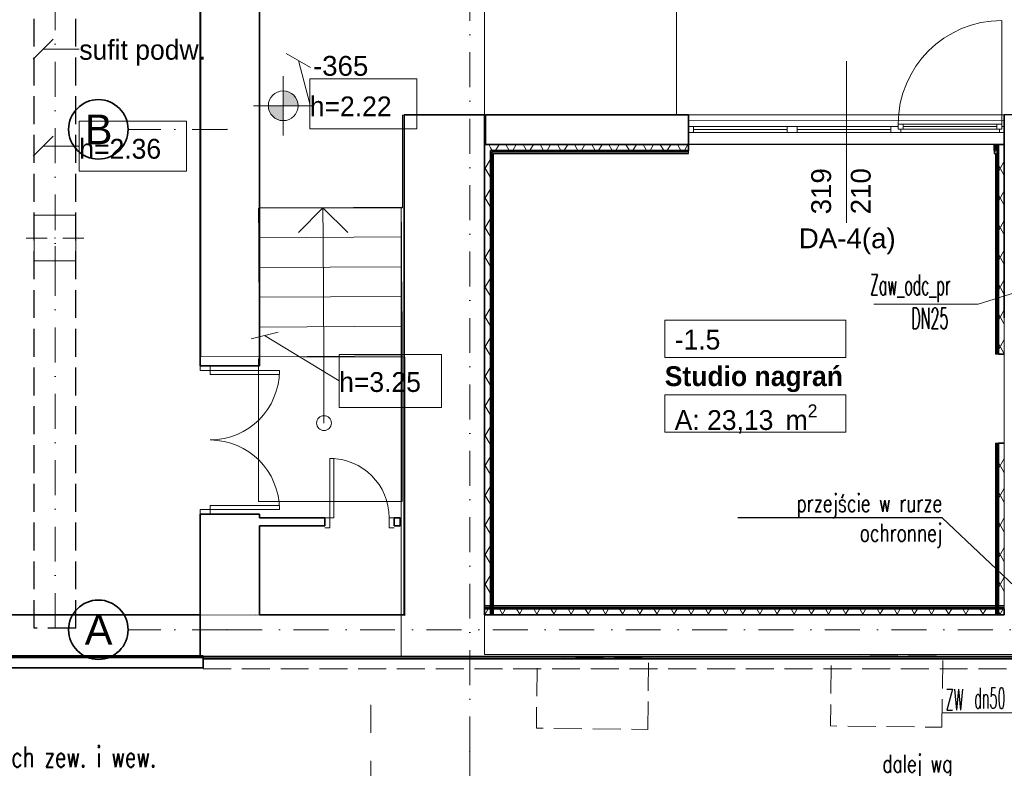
# Model space of a CAD drawing. Header units: millimetres. Extents: x -34676 to 172266, y 39940 to 476087.
# Tile 22 of 256: x 18479 to 28416, y 237362 to 244918. Entities that reach past the tile are written whole.
import ezdxf
from ezdxf import colors
from ezdxf.entities.mleader import LeaderData, LeaderLine
from ezdxf.lldxf.tags import DXFTag
from ezdxf.math import Vec2, Vec3

# ---------------------------------------------------------------- set-up
doc = ezdxf.new("R2010")
doc.units = ezdxf.units.MM
doc.header["$MEASUREMENT"] = 0
for name, pattern in [('Krawędzie ukryte', [3.912222, 2.822222, -1.09]), ('Kropki i Kreski', [6.702778, 3.527778, -1.763889, 0, -1.411111]), ('Przerywana', [5.644444, 2.822222, -2.822222])]:
    doc.linetypes.add(name, pattern=pattern)
for name, color, linetype in [('#IS_opisy', 7, 'Continuous'), ('#opisy', 7, 'Continuous'), ('#podkład', 252, 'Continuous'), ('- A - ocieplenie', 7, 'Continuous'), ('- strefy pomieszczeń', 7, 'Continuous'), ('Drzwi Archicad', 7, 'Continuous'), ('Konstrukcja - Belki', 7, 'Continuous'), ('Konstrukcja - Siatka mod', 7, 'Continuous'), ('Konstrukcja - Stropy', 7, 'Continuous'), ('Konstrukcja - Słupy', 7, 'Continuous'), ('Konstrukcja - Ściany działowe', 7, 'Continuous'), ('Konstrukcja - Ściany nośne wew..P', 7, 'Continuous'), ('Konstrukcja - Ściany zewnętrzne', 7, 'Continuous'), ('Okna Archicada', 7, 'Continuous'), ('Opisy - Etykiety', 7, 'Continuous'), ('Wykończenie - Podłogi', 7, 'Continuous'), ('Wymiarowanie - Poziomy', 7, 'Continuous'), ('z JAN', 7, 'Continuous'), ('Znaczniki - Przekroje', 7, 'Continuous'), ('Znaczniki okien Archicada', 7, 'Continuous')]:
    doc.layers.add(name, color=color, linetype=linetype)
doc.layers.add('IS_Opisy_działek_Wodociag', color=7, linetype='SOLID', true_color=0x000000)
doc.styles.add('ROMANS', font='romans', dxfattribs={"width": 0.6})
doc.styles.get("Standard").update_dxf_attribs({"font": 'arial.ttf'})
doc.styles.add('STYL_AUTOMATYCZNY_1', font='arial.ttf')
doc.styles.add('STYL_AUTOMATYCZNY_4', font='arial.ttf')
doc.styles.add('STYL_AUTOMATYCZNY_5', font='arial.ttf')
doc.styles.add('STYL_AUTOMATYCZNY_6', font='txt')
doc.styles.add('STYL_AUTOMATYCZNY_9', font='txt')
tags = doc.linetypes.add('SOLID', pattern=[10, 10, 0]).pattern_tags.tags
tags[6:7] = [DXFTag(74, 4), DXFTag(75, 0), DXFTag(340, '0'), DXFTag(46, 0.0), DXFTag(50, 0.0), DXFTag(44, 0.0), DXFTag(45, 0.0)]
tags[4:5] = [DXFTag(74, 4), DXFTag(75, 0), DXFTag(340, '0'), DXFTag(46, 0.0), DXFTag(50, 0.0), DXFTag(44, 0.0), DXFTag(45, 0.0)]
pattern_1 = [(60, (-208051.03, 533518.21), (-129.90381, 75), []), (120, (-208051.03, 533518.21), (129.90381, 75), [])]
pattern_2 = [(60, (-208051.03, 747718.21), (-129.90381, 75), []), (120, (-208051.03, 747718.21), (129.90381, 75), [])]

# ---------------------------------------------------------------- blocks, each defined once
blk = doc.blocks.new('SDFGHB')
at = {"layer": 'Konstrukcja - Ściany działowe', "linetype": 'Continuous', "lineweight": 13}
h = blk.add_hatch(dxfattribs=at)
h.set_pattern_fill('Izolacja_miękka_0001', color=252, style=0, pattern_type=2)
h.set_pattern_definition(pattern_2)
h.paths.add_polyline_path([(22838.5, 463658.4), (22778.5, 463658.4), (22838.5, 463598.4)])
h = blk.add_hatch(dxfattribs=at)
h.set_pattern_fill('Izolacja_miękka_0001', color=252, style=0, pattern_type=2)
h.set_pattern_definition(pattern_2)
h.paths.add_polyline_path([(22778.5, 463598.4), (22838.5, 463598.4), (22778.5, 463658.4)])
h = blk.add_hatch(dxfattribs=at)
h.set_pattern_fill('Izolacja_miękka_0001', color=252, style=0, pattern_type=2)
h.set_pattern_definition(pattern_2)
h.paths.add_polyline_path([(22778.5, 463598.4), (22778.5, 458910.5), (22838.5, 458910.5), (22838.5, 463598.4)])
h = blk.add_hatch(dxfattribs=at)
h.set_pattern_fill('Izolacja_miękka_0001', color=252, style=0, pattern_type=2)
h.set_pattern_definition(pattern_2)
h.paths.add_polyline_path([(22838.5, 463598.4), (24835.5, 463598.3), (24835.5, 463658.3), (22838.5, 463658.4)])
h = blk.add_hatch(dxfattribs=at)
h.set_pattern_fill('Izolacja_miękka_0001', color=252, style=0, pattern_type=2)
h.set_pattern_definition(pattern_2)
h.paths.add_polyline_path([(28023.1, 463658.2), (27963.1, 463658.2), (27963.1, 461542), (28023.1, 461542)])
h = blk.add_hatch(dxfattribs=at)
h.set_pattern_fill('Izolacja_miękka_0001', color=252, style=0, pattern_type=2)
h.set_pattern_definition(pattern_2)
h.paths.add_polyline_path([(27963.1, 460642), (27963.1, 458910.5), (28023.1, 458910.5), (28023.1, 460642)])
h = blk.add_hatch(dxfattribs=at)
h.set_pattern_fill('Izolacja_miękka_0001', color=252, style=0, pattern_type=2)
h.set_pattern_definition(pattern_2)
h.paths.add_polyline_path([(28023.1, 458970.5), (22778.5, 458970.5), (22778.5, 458910.5), (28023.1, 458910.5)])
at = {"layer": 'Wymiarowanie - Poziomy', "linetype": 'Continuous', "lineweight": 13}
for points in [[(20745.7, 464048.6), (20895.7, 464048.6), (20884.3, 464106), (20851.8, 464154.7), (20803.1, 464187.2), (20745.7, 464198.6)], [(20745.7, 464048.6), (20595.7, 464048.6), (20607.1, 463991.2), (20639.6, 463942.6), (20688.3, 463910.1), (20745.7, 463898.6)]]:
    blk.add_hatch(color=252, dxfattribs=at).paths.add_polyline_path(points)
at = {"layer": '- A - ocieplenie', "color": 252, "linetype": 'Continuous', "lineweight": 20, "ltscale": 100, "flags": 128}
for points in [[(19937.7, 458497.5), (13277.6, 458497.5)], [(13277.6, 458477.5), (19937.7, 458477.5)], [(19937.7, 458497.5), (19937.7, 458477.5)]]:
    blk.add_lwpolyline(points, dxfattribs=at)
at = {"layer": '- A - ocieplenie', "color": 252, "linetype": 'Continuous', "lineweight": 35, "ltscale": 100, "flags": 128}
for points in [[(19937.7, 458497.5), (13277.6, 458497.5)], [(19937.7, 458497.5), (19937.7, 458377.5)], [(29273.2, 458485.8), (19937.7, 458485.8)], [(19937.7, 458465.8), (29273.2, 458465.8)], [(13157.6, 458377.5), (19937.7, 458377.5)]]:
    blk.add_lwpolyline(points, dxfattribs=at)
at = {"layer": '- A - ocieplenie', "color": 252, "linetype": 'Krawędzie ukryte', "lineweight": 20, "ltscale": 100, "flags": 128}
for points in [[(29273.2, 458485.8), (19937.7, 458485.8)], [(19937.7, 458465.8), (19937.7, 458365.8)], [(19937.7, 458365.8), (29273.2, 458365.8)]]:
    blk.add_lwpolyline(points, dxfattribs=at)
at = {"layer": '- strefy pomieszczeń', "color": 252, "linetype": 'Continuous', "lineweight": 13, "ltscale": 100}
for p, q in [((24596.5, 461885.1), (26422.6, 461885.1)), ((24596.5, 461508.6), (24596.5, 461885.1)), ((26422.6, 461885.1), (26422.6, 461508.6)), ((26422.6, 461508.6), (24596.5, 461508.6)), ((24596.5, 461132.1), (26422.6, 461132.1)), ((24596.5, 460755.7), (24596.5, 461132.1)), ((26422.6, 461132.1), (26422.6, 460755.7)), ((26422.6, 460755.7), (24596.5, 460755.7))]:
    blk.add_line(p, q, dxfattribs=at)
at = {"color": 252, "linetype": 'Continuous', "lineweight": 18, "ltscale": 100}
for p, q in [((21937.2, 463024.7), (20497.3, 463015.4)), ((20497.3, 463015.4), (20499.2, 462715.4)), ((20898.9, 462768), (21147.2, 463019.6)), ((21149.2, 462719.6), (21147.2, 463019.6)), ((21147.2, 463019.6), (21398.8, 462771.2)), ((21939.2, 462724.7), (21937.2, 463024.7)), ((21939.2, 462724.7), (20499.2, 462715.4)), ((20499.2, 462715.4), (21939.2, 462724.7)), ((20499.2, 462715.4), (20501.1, 462415.4)), ((21156.9, 461519.6), (21149.2, 462719.6)), ((21941.1, 462424.7), (21939.2, 462724.7)), ((21941.1, 462424.7), (20501.1, 462415.4)), ((20501.1, 462415.4), (21941.1, 462424.7)), ((20501.1, 462415.4), (20503, 462115.4)), ((21943, 462124.7), (21941.1, 462424.7)), ((21943, 462124.7), (20503, 462115.4)), ((20503, 462115.4), (21943, 462124.7)), ((20503, 462115.4), (20505, 461815.4)), ((21944.9, 461824.7), (21943, 462124.7)), ((21944.9, 461824.7), (20505, 461815.4)), ((20505, 461815.4), (21944.9, 461824.7)), ((20505, 461815.4), (20506.9, 461515.4)), ((21946.9, 461524.7), (21944.9, 461824.7)), ((20496.9, 461495.4), (20496.9, 460055.4)), ((20506.9, 461495.4), (20496.9, 461495.4)), ((21946.9, 461524.7), (20506.9, 461515.4)), ((20506.9, 461515.4), (21946.9, 461524.7)), ((20506.9, 461515.4), (20506.9, 461495.4)), ((21156.9, 461517.5), (21156.9, 461519.6)), ((21156.9, 460845.4), (21156.9, 461517.5)), ((21946.9, 461520.1), (21946.9, 461524.7)), ((21946.9, 460055.4), (21946.9, 461520.1)), ((20496.9, 460055.4), (21946.9, 460055.4))]:
    blk.add_line(p, q, dxfattribs=at)
for start, end in [(0, 180), (180, 0)]:
    blk.add_arc((21156.9, 460845.4), 75, start, end, dxfattribs=at)
at = {"layer": 'Drzwi Archicad', "color": 252, "linetype": 'Continuous', "lineweight": 35, "ltscale": 100}
for p, q in [((22777.6, 463958.4), (22217.6, 463958.4)), ((24835.5, 463958.3), (24835.5, 463658.3)), ((28023.2, 463958.2), (28023.2, 463658.2)), ((24835.5, 463598.3), (24835.5, 463658.3)), ((27922.4, 463598.2), (27922.4, 463658.2)), ((27963.1, 461542), (28023.1, 461542)), ((27963.1, 460642), (28023.1, 460642))]:
    blk.add_line(p, q, dxfattribs=at)
at = {"layer": 'Drzwi Archicad', "color": 252, "linetype": 'Continuous', "lineweight": 13, "ltscale": 100}
for p, q in [((24835.5, 463583.3), (24835.5, 463598.3)), ((24835.5, 463568.3), (24835.5, 463583.3)), ((27922.4, 463583.2), (27922.4, 463598.2)), ((27922.4, 463568.2), (27922.4, 463583.2)), ((27933.1, 461542), (27948.1, 461542)), ((27948.1, 461542), (27963.1, 461542)), ((19907.6, 461425.4), (19907.6, 461375.4)), ((20007.6, 461425.4), (20007.6, 461375.4)), ((19907.6, 461375.4), (20007.6, 461375.4)), ((20007.6, 461375.4), (20707.6, 461375.4)), ((20007.6, 461335.4), (20007.6, 461375.4)), ((20707.6, 461335.4), (20007.6, 461335.4)), ((20707.6, 461375.4), (20707.6, 461335.4)), ((27933.1, 460642), (27948.1, 460642)), ((27948.1, 460642), (27963.1, 460642)), ((21215.3, 459889.6), (21215.3, 460489.6)), ((21215.3, 460489.6), (21255.3, 460489.6)), ((21255.3, 460489.6), (21255.3, 459889.6)), ((20707.6, 460015.4), (20007.6, 460015.4)), ((20007.6, 460015.4), (20007.6, 459975.4)), ((20707.6, 459975.4), (20707.6, 460015.4)), ((19907.6, 459925.4), (19907.6, 459975.4)), ((19907.6, 459975.4), (20007.6, 459975.4)), ((20007.6, 459925.4), (20007.6, 459975.4)), ((20007.6, 459975.4), (20707.6, 459975.4)), ((21165.3, 459889.6), (21215.3, 459889.6)), ((21215.3, 459789.6), (21215.3, 459889.6)), ((21255.3, 459889.6), (21215.3, 459889.6)), ((21865.3, 459889.6), (21815.3, 459889.6)), ((21815.3, 459789.6), (21815.3, 459889.6)), ((21165.3, 459789.6), (21215.3, 459789.6)), ((21865.3, 459789.6), (21815.3, 459789.6))]:
    blk.add_line(p, q, dxfattribs=at)
for centre, radius, start, end in [((20007.6, 461375.4), 700, 270, 0), ((20007.6, 459975.4), 700, 0, 90), ((21215.3, 459889.6), 600, 0, 90)]:
    blk.add_arc(centre, radius, start, end, dxfattribs=at)
at = {"layer": 'Konstrukcja - Belki', "color": 252, "linetype": 'Krawędzie ukryte', "lineweight": 25, "ltscale": 100}
for p, q in [((18232.6, 458777.1), (18232.6, 470890.5)), ((18652.6, 458777.1), (18652.6, 470890.5)), ((18652.6, 458777.1), (18232.6, 458777.1))]:
    blk.add_line(p, q, dxfattribs=at)
at = {"layer": 'Konstrukcja - Belki', "color": 252, "linetype": 'Kropki i Kreski', "lineweight": 13, "ltscale": 100}
blk.add_line((18442.6, 458777.1), (18442.6, 470890.5), dxfattribs=at)
at = {"layer": 'Konstrukcja - Siatka mod', "color": 252, "linetype": 'Kropki i Kreski', "lineweight": 13, "ltscale": 100}
for p, q in [((22627.6, 457531.6), (22627.6, 474496.4)), ((20180, 463810.5), (19180, 463810.5)), ((20180, 458760.5), (19180, 458760.5)), ((20180, 458760.5), (49624.6, 458760.5)), ((22627.6, 457531.6), (22627.6, 456531.6))]:
    blk.add_line(p, q, dxfattribs=at)
at = {"layer": 'Konstrukcja - Siatka mod', "color": 252, "linetype": 'Continuous', "lineweight": 35, "ltscale": 100}
for centre in [(18880, 463810.5), (18880, 458760.5)]:
    blk.add_circle(centre, 300, dxfattribs=at)
at = {"layer": 'Konstrukcja - Siatka mod', "color": 252, "linetype": 'Kropki i Kreski', "lineweight": 13, "ltscale": 100}
for p in [(20180, 463810.5), (20180, 463810.5), (20180, 458760.5), (20180, 458760.5), (22627.6, 457531.6), (22627.6, 457531.6)]:
    blk.add_point(p, dxfattribs=at)
at = {"layer": 'Konstrukcja - Stropy', "color": 252, "linetype": 'Continuous', "lineweight": 13, "ltscale": 100, "flags": 128}
for points in [[(40677.6, 471821), (20507.6, 471821), (20507.6, 466151.8), (22777.6, 466151.8), (22777.6, 463958.8), (31597.6, 463958.8), (31597.6, 466140.5), (40677.6, 466140.5)], [(22777.6, 458509.7), (34592.6, 458509.7), (34592.6, 463961.5), (37297.6, 463961.5), (37297.6, 458509.7), (49718.3, 458509.7), (49718.3, 471788.6), (40377.6, 471788.6), (40377.6, 466428.5), (30297.6, 466428.5), (30297.6, 467849.4), (22777.6, 467849.4)], [(20507.6, 471310.1), (13277.6, 471310.1), (13277.6, 458485.8), (20086.4, 458493.1), (20086.4, 458492.3), (21937.2, 458485.8), (21937.2, 463024.7), (20507.6, 463015.5)], [(20507.6, 471310.1), (13277.6, 471310.1), (13277.6, 458485.8), (20086.4, 458493.1), (20086.4, 458492.3), (21937.2, 458485.8), (21937.2, 463024.7), (20507.6, 463015.5)], [(20507.6, 463018.3), (21948.1, 463018.3), (21948.1, 463953.9), (24713.7, 463953.9), (24713.7, 465709.6), (23677.6, 465709.6), (23677.6, 466151.8), (20507.6, 466151.8)], [(20507.6, 463018.3), (21948.1, 463018.3), (21948.1, 463953.9), (24713.7, 463953.9), (24713.7, 465709.6), (23677.6, 465709.6), (23677.6, 466151.8), (20507.6, 466151.8)], [(22778.5, 463658.4), (22778.3, 458910.7), (28022.8, 458910.5), (28023.1, 463658.2)]]:
    blk.add_lwpolyline(points, close=True, dxfattribs=at)
at = {"layer": 'Konstrukcja - Słupy', "color": 252, "linetype": 'Continuous', "lineweight": 13, "ltscale": 100}
for p, q in [((18442.6, 462793.1), (18442.6, 463023.1)), ((18362.6, 462713.1), (18152.6, 462713.1)), ((18522.6, 462713.1), (18732.6, 462713.1)), ((18442.6, 462633.1), (18442.6, 462403.1))]:
    blk.add_line(p, q, dxfattribs=at)
at = {"layer": 'Konstrukcja - Słupy', "color": 252, "linetype": 'Continuous', "lineweight": 13, "ltscale": 100, "flags": 128}
blk.add_lwpolyline([(18232.6, 462483.1), (18652.6, 462483.1), (18652.6, 462943.1), (18232.6, 462943.1)], close=True, dxfattribs=at)
at = {"layer": 'Konstrukcja - Słupy', "color": 252, "linetype": 'Continuous', "lineweight": 13, "ltscale": 100}
blk.add_point((18442.6, 462713.1), dxfattribs=at)
at = {"layer": 'Konstrukcja - Ściany działowe', "color": 252, "linetype": 'Continuous', "lineweight": 35, "ltscale": 100}
for p, q in [((22853.5, 463598.4), (22838.5, 463598.4)), ((22838.5, 458910.5), (22838.5, 463598.4)), ((22853.5, 463598.4), (22838.5, 463598.4)), ((22853.5, 463598.4), (24835.5, 463598.3)), ((24835.5, 463598.3), (24835.5, 463658.3)), ((27922.4, 463598.2), (27922.4, 463658.2)), ((27922.4, 463598.2), (27933.1, 463598.2)), ((27948.1, 463658.2), (27933.1, 463658.2)), ((27948.1, 463658.2), (27933.1, 463658.2)), ((27963.1, 463658.2), (27948.1, 463658.2)), ((27963.1, 463658.2), (27948.1, 463658.2)), ((28023.1, 463658.2), (27963.1, 463658.2)), ((27963.1, 463658.2), (27963.1, 461542)), ((28023.1, 463658.2), (27963.1, 463658.2)), ((27963.1, 461542), (28023.1, 461542)), ((27963.1, 460642), (27963.1, 458910.5)), ((27963.1, 460642), (28023.1, 460642)), ((21165.3, 459809.6), (21165.3, 459889.6)), ((21865.3, 459809.6), (21865.3, 459889.6)), ((28023.1, 458970.5), (22778.5, 458970.5))]:
    blk.add_line(p, q, dxfattribs=at)
at = {"layer": 'Konstrukcja - Ściany działowe', "color": 252, "linetype": 'Continuous', "lineweight": 25, "ltscale": 100}
for p, q in [((22853.5, 458910.5), (22853.5, 463583.4)), ((22853.5, 463583.4), (24835.5, 463583.3)), ((27922.4, 463583.2), (27933.1, 463583.2)), ((27948.1, 463658.2), (27948.1, 461542)), ((27948.1, 460642), (27948.1, 458910.5)), ((28023.1, 458985.5), (22778.5, 458985.5))]:
    blk.add_line(p, q, dxfattribs=at)
at = {"layer": 'Konstrukcja - Ściany działowe', "color": 252, "linetype": 'Continuous', "lineweight": 13, "ltscale": 100}
for p, q in [((24835.5, 463583.3), (24835.5, 463598.3)), ((24835.5, 463568.3), (24835.5, 463583.3)), ((27922.4, 463583.2), (27922.4, 463598.2)), ((27922.4, 463568.2), (27922.4, 463583.2)), ((27933.1, 461542), (27948.1, 461542)), ((27948.1, 461542), (27963.1, 461542)), ((27933.1, 460642), (27948.1, 460642)), ((27948.1, 460642), (27963.1, 460642))]:
    blk.add_line(p, q, dxfattribs=at)
at = {"layer": 'Konstrukcja - Ściany działowe', "color": 252, "linetype": 'Continuous', "lineweight": 35, "ltscale": 100, "flags": 128}
for points in [[(28023, 463898.2), (28023.1, 463658.2)], [(22778.5, 463658.4), (22838.5, 463658.4)], [(27933.1, 463598.2), (27933.1, 463658.2)], [(21165.3, 459889.6), (20507.6, 459889.6)], [(20507.6, 459809.6), (21165.3, 459809.6)], [(21927.6, 459889.6), (21865.3, 459889.6)], [(21865.3, 459809.6), (21927.6, 459809.6)], [(21927.6, 459809.6), (21927.6, 459889.6)], [(22778.5, 458970.5), (22778.5, 458910.5)], [(22838.5, 458910.5), (22778.5, 458910.5)], [(27963.1, 458910.5), (28023.1, 458910.5)], [(28023.1, 458970.5), (28023.1, 458910.5)]]:
    blk.add_lwpolyline(points, dxfattribs=at)
at = {"layer": 'Konstrukcja - Ściany działowe', "color": 252, "linetype": 'Continuous', "lineweight": 13, "ltscale": 100, "flags": 128}
for points in [[(22778.5, 463658.4), (22778.5, 458910.5)], [(24835.5, 463658.3), (22838.5, 463658.4)], [(27933.1, 463658.2), (27922.4, 463658.2)], [(28023.1, 461542), (28023.1, 463658.2)], [(28023.1, 458910.5), (28023.1, 460642)], [(22778.5, 459000.5), (22778.5, 458985.5)], [(28023.1, 459000.5), (28023.1, 458985.5)], [(22778.5, 458985.5), (22778.5, 458970.5)], [(22778.5, 458910.5), (28023.1, 458910.5)], [(22853.5, 458910.5), (22838.5, 458910.5)], [(22868.5, 458910.5), (22853.5, 458910.5)], [(27933.1, 458910.5), (27948.1, 458910.5)], [(27948.1, 458910.5), (27963.1, 458910.5)], [(28023.1, 458985.5), (28023.1, 458970.5)]]:
    blk.add_lwpolyline(points, dxfattribs=at)
at = {"layer": 'Konstrukcja - Ściany działowe', "color": 252, "linetype": 'Continuous', "lineweight": 25, "ltscale": 100, "flags": 128}
for points in [[(22868.5, 458910.5), (22868.5, 463568.4)], [(22868.5, 463568.4), (24835.5, 463568.3)], [(27922.4, 463568.2), (27933.1, 463568.2)], [(27933.1, 463658.2), (27933.1, 463598.2)], [(27933.1, 463568.2), (27933.1, 461542)], [(27933.1, 460642), (27933.1, 458910.5)], [(28023.1, 459000.5), (22778.5, 459000.5)]]:
    blk.add_lwpolyline(points, dxfattribs=at)
at = {"layer": 'Konstrukcja - Ściany nośne wew..P', "color": 252, "linetype": 'Continuous', "lineweight": 35, "ltscale": 100}
for p, q in [((22777.6, 463958.4), (22217.6, 463958.4)), ((24835.5, 463958.3), (24835.5, 463658.3)), ((24835.5, 463838.3), (24835.5, 463898.3)), ((28023.2, 463958.2), (28023.2, 463658.2)), ((28023.2, 463838.2), (28023.2, 463898.2)), ((24835.5, 463778.3), (24835.5, 463838.3)), ((24835.5, 463658.3), (24835.5, 463778.3)), ((28023.2, 463778.2), (28023.2, 463838.2)), ((28023.2, 463658.2), (28023.2, 463778.2)), ((20507.6, 461425.4), (19907.6, 461425.4)), ((20507.6, 459925.4), (19907.6, 459925.4))]:
    blk.add_line(p, q, dxfattribs=at)
at = {"layer": 'Konstrukcja - Ściany nośne wew..P', "color": 252, "linetype": 'Continuous', "lineweight": 35, "ltscale": 100, "flags": 128}
for points in [[(19907.6, 465337.5), (19907.6, 461425.4)], [(20507.6, 461425.4), (20507.6, 465337.5)], [(21967.6, 463958.4), (21967.6, 458910.5)], [(22217.6, 463958.4), (21967.6, 463958.4)], [(22777.6, 458910.5), (22777.6, 463958.4)], [(24835.5, 463958.3), (22785.7, 463958.4)], [(22785.7, 463958.4), (22785.7, 463658.4)], [(29992.7, 463959.4), (28022.7, 463958.2)], [(22785.7, 463658.4), (24835.5, 463658.3)], [(28022.8, 463658.2), (28022.8, 463558.2)], [(28022.8, 463558.2), (28023.2, 463558.2)], [(28023.2, 463558.2), (28023.2, 462408.2)], [(28023.2, 462408.2), (28023.2, 461908.2)], [(19907.6, 459925.4), (19907.6, 458490.5)], [(20507.6, 459889.6), (20507.6, 459925.4)], [(20507.6, 458910.5), (20507.6, 459809.6)], [(21967.6, 458910.5), (20507.6, 458910.5)], [(19907.6, 458490.5), (20507.6, 458490.5)], [(20507.6, 458490.5), (21967.6, 458490.5)]]:
    blk.add_lwpolyline(points, dxfattribs=at)
at = {"layer": 'Konstrukcja - Ściany zewnętrzne', "color": 252, "linetype": 'Continuous', "lineweight": 35, "ltscale": 100, "flags": 128}
for points in [[(19907.6, 458910.5), (16887.6, 458910.5)], [(19907.6, 458910.5), (19907.6, 458490.5)], [(28023.2, 458910.5), (22777.6, 458910.5)], [(13777.6, 458490.5), (19907.6, 458490.5)], [(21967.6, 458490.5), (22777.6, 458490.5)], [(22777.6, 458490.5), (29273.2, 458490.5)]]:
    blk.add_lwpolyline(points, dxfattribs=at)
at = {"layer": 'Okna Archicada', "color": 252, "linetype": 'Continuous', "lineweight": 18, "ltscale": 100}
blk.add_line((27998.2, 463863.2), (27998.2, 464909.1), dxfattribs=at)
at = {"layer": 'Okna Archicada', "color": 252, "linetype": 'Continuous', "lineweight": 13, "ltscale": 100}
for p, q in [((28023.2, 463898.2), (24835.5, 463898.3)), ((24885.5, 463838.3), (24835.5, 463838.3)), ((24835.5, 463778.3), (24885.5, 463778.3)), ((24885.5, 463778.3), (24885.5, 463838.3)), ((25831.4, 463838.3), (24885.5, 463838.3)), ((25831.4, 463808.3), (24885.5, 463808.3)), ((24885.5, 463778.3), (25831.4, 463778.3)), ((25881.4, 463838.3), (25831.4, 463838.3)), ((25831.4, 463838.3), (25831.4, 463778.3)), ((25831.4, 463778.3), (25881.4, 463778.3)), ((25931.4, 463838.3), (25881.4, 463838.3)), ((25881.4, 463778.3), (25931.4, 463778.3)), ((25931.4, 463778.3), (25931.4, 463838.3)), ((26877.3, 463838.2), (25931.4, 463838.3)), ((26877.3, 463808.2), (25931.4, 463808.3)), ((25931.4, 463778.3), (26877.3, 463778.2)), ((26927.3, 463838.2), (26877.3, 463838.2)), ((26877.3, 463838.2), (26877.3, 463778.2)), ((26877.3, 463778.2), (26927.3, 463778.2)), ((26952.3, 463838.2), (26927.3, 463838.2)), ((26927.3, 463778.2), (26977.3, 463778.2)), ((27002.3, 463863.2), (26952.3, 463863.2)), ((26952.3, 463863.2), (26952.3, 463813.2)), ((26952.3, 463813.2), (26952.3, 463838.2)), ((26977.3, 463813.2), (26952.3, 463813.2)), ((26952.3, 463813.2), (27002.3, 463813.2)), ((26977.3, 463778.2), (26977.3, 463813.2)), ((26977.3, 463778.2), (27973.2, 463778.2)), ((27948.2, 463863.2), (27002.3, 463863.2)), ((27002.3, 463813.2), (27002.3, 463863.2)), ((27948.2, 463863.2), (27002.3, 463863.2)), ((27948.2, 463838.2), (27002.3, 463838.2)), ((27002.3, 463813.2), (27948.2, 463813.2)), ((27998.2, 463863.2), (27948.2, 463863.2)), ((27948.2, 463863.2), (27948.2, 463813.2)), ((27948.2, 463813.2), (27998.2, 463813.2)), ((27998.2, 463813.2), (27973.2, 463813.2)), ((27973.2, 463813.2), (27973.2, 463778.2)), ((27973.2, 463778.2), (28023.2, 463778.2)), ((27998.2, 463813.2), (27998.2, 463863.2)), ((28023.2, 463838.2), (27998.2, 463838.2)), ((27998.2, 463838.2), (27998.2, 463813.2)), ((28023.2, 463658.2), (24835.5, 463658.3))]:
    blk.add_line(p, q, dxfattribs=at)
at = {"layer": 'Okna Archicada', "color": 252, "linetype": 'Continuous', "lineweight": 35, "ltscale": 100}
for p, q in [((24835.5, 463838.3), (24835.5, 463898.3)), ((28023.2, 463838.2), (28023.2, 463898.2)), ((24835.5, 463778.3), (24835.5, 463838.3)), ((24835.5, 463778.3), (24835.5, 463838.3)), ((24835.5, 463658.3), (24835.5, 463778.3)), ((28023.2, 463778.2), (28023.2, 463838.2)), ((28023.2, 463778.2), (28023.2, 463838.2)), ((28023.2, 463658.2), (28023.2, 463778.2))]:
    blk.add_line(p, q, dxfattribs=at)
at = {"layer": 'Okna Archicada', "color": 252, "linetype": 'Continuous', "lineweight": 18, "ltscale": 100}
blk.add_arc((27998.2, 463863.2), 1045.9, 90, 179.99703, dxfattribs=at)
at = {"layer": 'Opisy - Etykiety', "color": 252, "linetype": 'Continuous', "lineweight": 13, "ltscale": 100}
for p, q in [((18423.7, 464720.5), (18223.7, 464520.5)), ((18323.7, 464620.5), (18687.8, 464620.5)), ((21020.6, 464435.3), (20776.3, 464577.7)), ((20898.4, 464506.5), (21014, 464068)), ((22095.8, 464321), (21014, 464321)), ((21014, 464321), (21014, 463815)), ((22095.8, 463815), (22095.8, 464321)), ((19769.6, 463893.4), (18687.8, 463893.4)), ((18687.8, 463893.4), (18687.8, 463387.5)), ((19769.6, 463387.5), (19769.6, 463893.4)), ((21014, 463815), (22095.8, 463815)), ((18423.7, 463740.5), (18223.7, 463540.5)), ((18323.7, 463640.5), (18687.8, 463640.5)), ((18687.8, 463387.5), (19769.6, 463387.5)), ((20695.8, 461763.3), (20420.9, 461696.9)), ((20558.4, 461730.1), (21310.2, 461271)), ((22341.6, 461539.2), (21310.2, 461539.2)), ((21310.2, 461539.2), (21310.2, 461002.8)), ((22341.6, 461002.8), (22341.6, 461539.2)), ((21310.2, 461002.8), (22341.6, 461002.8))]:
    blk.add_line(p, q, dxfattribs=at)
at = {"layer": 'Wykończenie - Podłogi', "color": 252, "linetype": 'Continuous', "lineweight": 13, "ltscale": 100, "flags": 128}
for points in [[(13772.6, 470895.5), (13772.6, 458902.2), (20462.3, 458909.3), (21972.6, 458904), (21972.6, 461513), (19912.6, 461517.9), (19912.6, 470895.5)], [(22777.2, 458910.1), (28022.9, 458910.1), (28023.1, 463660.5), (22777.2, 463660)]]:
    blk.add_lwpolyline(points, close=True, dxfattribs=at)
at = {"layer": 'Wymiarowanie - Poziomy', "color": 252, "linetype": 'Continuous', "lineweight": 13, "ltscale": 100}
for p, q in [((20745.7, 463748.6), (20745.7, 464348.6)), ((20445.7, 464048.6), (21045.7, 464048.6))]:
    blk.add_line(p, q, dxfattribs=at)
blk.add_circle((20745.7, 464048.6), 150, dxfattribs=at)
at = {"layer": 'z JAN', "color": 252, "linetype": 'Krawędzie ukryte', "lineweight": 13, "ltscale": 100, "flags": 128}
for points in [[(27393.9, 457776.6), (27401.7, 458497.4), (26278, 458509.7), (26270.1, 457788.9)], [(24424.7, 457753.8), (24432.6, 458472.5), (23308.8, 458484.8), (23301, 457766.1)]]:
    blk.add_lwpolyline(points, close=True, dxfattribs=at)
at = {"layer": 'Znaczniki - Przekroje', "color": 252, "linetype": 'Przerywana', "lineweight": 13, "ltscale": 100}
blk.add_line((21629.4, 458002.7), (21629.4, 456652.7), dxfattribs=at)
at = {"layer": 'Znaczniki okien Archicada', "color": 252, "linetype": 'Continuous', "lineweight": 13, "ltscale": 100}
blk.add_line((26429.3, 462865.5), (26429.4, 464498.2), dxfattribs=at)
at = {"layer": '- strefy pomieszczeń', "color": 252, "linetype": 'Continuous', "lineweight": 13, "char_height": 200, "attachment_point": 1}
for s, insert, style in [('\\A1;{\\pql;\\pt0,500;\\fGeneva CE|b0|i0|c0|p0;\\W1.000000;-1.5\\fGeneva CE|b0|i0|c0|p0;\\W1.000000;\\A1{\\H.66x;\\S^  ;}\\fGeneva CE|b0|i0|c0|p0;\\W1.000000;\\fGeneva CE|b0|i0|c0|p0;\\W1.000000;\\A1{\\H.66x;\\S^  ;}}', (24696.5, 461788.2), 'STYL_AUTOMATYCZNY_6'), ('\\A1;{\\pql;\\pt0,500;\\fGeneva CE|b1|i0|c0|p0;\\W1.000000;Studio nagrań\\fGeneva CE|b1|i0|c0|p0;\\W1.000000;\\A1{\\H.66x;\\S^  ;}\\fGeneva CE|b1|i0|c0|p0;\\W1.000000;\\fGeneva CE|b1|i0|c0|p0;\\W1.000000;\\A1{\\H.66x;\\S^  ;}}', (24596.5, 461419.7), 'STYL_AUTOMATYCZNY_9'), ('\\A1;{\\pql;\\pt0,500;\\fGeneva CE|b0|i0|c0|p0;\\W1.000000;A: 23,13\\fGeneva CE|b0|i0|c0|p0;\\W1.000000;\\A1{\\H.66x;\\S^  ;}\\fGeneva CE|b0|i0|c0|p0;\\W1.000000; m\\fGeneva CE|b0|i0|c0|p0;\\W1.000000;\\A1{\\H.66x;\\S2^  ;}}', (24696.5, 461035.2), 'STYL_AUTOMATYCZNY_6')]:
    blk.add_mtext(s, dxfattribs=dict(at, insert=insert, style=style))
at = {"layer": 'Konstrukcja - Siatka mod', "color": 252, "linetype": 'Continuous', "lineweight": 13, "char_height": 300, "attachment_point": 1, "style": 'STYL_AUTOMATYCZNY_1'}
for s, insert in [('\\A1;{\\pql;\\pt0;\\fArial|b0|i0|c238|p0;\\W1.000000;B}', (18742.8, 463960.5)), ('\\A1;{\\pql;\\pt0;\\fArial|b0|i0|c238|p0;\\W1.000000;A}', (18742.8, 458910.5))]:
    blk.add_mtext(s, dxfattribs=dict(at, insert=insert))
at = {"layer": 'Opisy - Etykiety', "color": 252, "linetype": 'Continuous', "lineweight": 20, "insert": (18687.8, 464583.4), "char_height": 200, "attachment_point": 4, "style": 'STYL_AUTOMATYCZNY_6'}
blk.add_mtext('\\A1;{\\pql;\\fGeneva CE|b0|i0|c0|p0;\\W1.000000;sufit podw.}', dxfattribs=at)
at = {"layer": 'Opisy - Etykiety', "color": 252, "linetype": 'Continuous', "lineweight": 13, "attachment_point": 4, "style": 'STYL_AUTOMATYCZNY_5'}
for s, insert, char_height in [('\\A1;{\\pql;\\fGeneva|b0|i0|c0|p0;\\W1.000000;h=\\fGeneva CE|b0|i0|c0|p0;\\H0.999967x;\\W1.000000;2.22}', (21014, 464042.5), 200.007), ('\\A1;{\\pql;\\fGeneva|b0|i0|c0|p0;\\W1.000000;h=\\fGeneva CE|b0|i0|c0|p0;\\H0.999967x;\\W1.000000;2.36}', (18687.8, 463613.2), 200.007), ('\\A1;{\\pql;\\fGeneva|b0|i0|c0|p0;\\W1.000000;h=\\fGeneva CE|b0|i0|c0|p0;\\W1.000000;3\\fGeneva CE|b0|i0|c0|p0;\\W1.000000;.2\\fGeneva CE|b0|i0|c0|p0;\\W1.000000;5}', (21310.2, 461259), 200)]:
    blk.add_mtext(s, dxfattribs=dict(at, insert=insert, char_height=char_height))
at = {"layer": 'Wymiarowanie - Poziomy', "color": 252, "linetype": 'Continuous', "lineweight": 13, "insert": (21045.7, 464348.6), "char_height": 200, "width": 548.974, "attachment_point": 7, "style": 'STYL_AUTOMATYCZNY_4'}
blk.add_mtext('\\A1;{\\pql;\\fArial|b0|i0|c238|p0;\\W1.000000;-365}', dxfattribs=at)
at = {"layer": 'Znaczniki okien Archicada', "color": 252, "linetype": 'Continuous', "lineweight": 35, "char_height": 200, "attachment_point": 7, "style": 'STYL_AUTOMATYCZNY_1'}
for s, insert, rotation in [('\\A1;{\\pql;\\pt0;\\fArial|b0|i0|c238|p0;\\W1.000000;319\\fArial|b0|i0|c238|p0;\\W1.000000;\\A1{\\H.66x;\\S^  ;}\\fArial|b0|i0|c238|p0;\\W1.000000;\\fArial|b0|i0|c238|p0;\\W1.000000;}', (26332.8, 462952.9), 89.99703), ('\\A1;{\\pql;\\pt0;\\fArial|b0|i0|c238|p0;\\W1.000000;210\\fArial|b0|i0|c238|p0;\\W1.000000;\\A1{\\H.66x;\\S^  ;}\\fArial|b0|i0|c238|p0;\\W1.000000;\\fArial|b0|i0|c238|p0;\\W1.000000;}', (26732.7, 462952.9), 89.99703), ('\\A1;{\\pql;\\pt0;\\fArial|b0|i0|c238|p0;\\W1.000000;DA-4(a)\\fArial|b0|i0|c238|p0;\\W1.000000;\\fArial|b0|i0|c238|p0;\\W1.000000;\\fArial|b0|i0|c238|p0;\\W1.000000;}', (25949.2, 462550.6), 359.99703)]:
    blk.add_mtext(s, dxfattribs=dict(at, insert=insert, rotation=rotation))

msp = doc.modelspace()

# ---------------------------------------------------------------- hatches: boundary and pattern name
at = {"layer": '- A - ocieplenie', "linetype": 'Continuous', "lineweight": 15}
h = msp.add_hatch(dxfattribs=at)
h.set_pattern_fill('Izolacja_miękka_0004', color=8, style=0, pattern_type=2)
h.set_pattern_definition(pattern_1)
h.paths.add_polyline_path([(25472.6, 244410.5), (25472.6, 244510.5), (25432.6, 244510.5), (25432.6, 244410.5)])
h = msp.add_hatch(dxfattribs=at)
h.set_pattern_fill('Izolacja_miękka_0004', color=8, style=0, pattern_type=2)
h.set_pattern_definition(pattern_1)
h.paths.add_polyline_path([(25652.6, 244410.5), (25652.6, 244510.5), (25612.6, 244510.5), (25612.6, 244410.5)])

# ---------------------------------------------------------------- linework, layer by layer
at = {"layer": 'IS_Opisy_działek_Wodociag', "color": 7, "lineweight": 13, "ltscale": 10}
for p, q in [((28152.8, 242045.2), (29156.6, 242366.4)), ((28152.8, 242045.2), (27099.6, 242045.2)), ((27785.2, 237921.6), (29237.5, 237921.6))]:
    msp.add_line(p, q, dxfattribs=at)

# ---------------------------------------------------------------- block references
at = {"layer": '#podkład'}
msp.add_blockref('SDFGHB', (392.7, -219999.6), dxfattribs=at)

# ---------------------------------------------------------------- texts
at = {"layer": '#opisy', "color": 7, "lineweight": 5, "style": 'ROMANS', "width": 0.7}
msp.add_text('z rur stalowych ocynkowanych zew. i wew.', height=210, dxfattribs=at).set_placement((15597.5, 237372.9))
at = {"layer": 'IS_Opisy_działek_Wodociag', "color": 7, "lineweight": 13, "ltscale": 10, "style": 'ROMANS'}
for s, width, p in [('Zaw_odc_pr', 0.5, (27060.5, 242136.9)), ('DN25', 0.5, (27478, 241798.5)), ('dn50 stal', 0.45, (28112.1, 237965.6)), ('ZW', 0.45, (27824.2, 237950.4))]:
    msp.add_text(s, height=210, dxfattribs=dict(at, width=width)).set_placement(p)

# ---------------------------------------------------------------- leaders
at = {"layer": '#IS_opisy', "color": 7, "lineweight": 13}
ml = msp.add_multileader_mtext('Standard', dxfattribs=at)
ml.set_content('\\A1;{\\Fromans|c238;\\W0.7;przejście w rurze\\Pochronnej}', color=7)
ml.set_leader_properties()
ml.build(insert=Vec2(0, 0))
ml.multileader.update_dxf_attribs({"text_left_attachment_type": 5, "text_right_attachment_type": 6, "dogleg_length": 0.36, "arrow_head_size": 0.18})
ctx = ml.context
ctx.base_point, ctx.char_height, ctx.arrow_head_size, ctx.landing_gap_size, ctx.plane_origin = Vec3(26138.5, 239590.1), 180, 0.18, 0.09, Vec3(-688510.5, 658018.1)
ctx.left_attachment, ctx.right_attachment, ctx.text_align_type = 5, 6, 2
notes = []
notes.append((ctx, [(0, (1, 1, 0), (27789, 239890.1), (-1, 0), 0.36, [(0, [(29155.6, 238594.5)], 0, [])])]))
ctx.mtext.insert, ctx.mtext.alignment = Vec3(27788.6, 240130.1), 3
ml = msp.add_multileader_mtext('Standard', dxfattribs=at)
ml.set_content('\\A1;{\\Fromans|c238;\\W0.7;dalej wg \\Pzew. instalacji }', color=7)
ml.set_leader_properties()
ml.build(insert=Vec2(0, 0))
ml.multileader.update_dxf_attribs({"text_left_attachment_type": 5, "text_right_attachment_type": 5, "dogleg_length": 0.36, "arrow_head_size": 0.18})
ctx = ml.context
ctx.base_point, ctx.char_height, ctx.arrow_head_size, ctx.landing_gap_size, ctx.plane_origin = Vec3(26573.2, 236959.8), 180, 0.18, 0.09, Vec3(-687535.8, 654027.8)
ctx.left_attachment, ctx.right_attachment, ctx.text_align_type = 5, 5, 2
notes.append((ctx, [(0, (1, 1, 0), (27893.7, 236959.8), (-1, 0), 0.36, [(0, [(29237.5, 237507.8)], 0, [])])]))
ctx.mtext.insert, ctx.mtext.alignment = Vec3(27893.3, 237499.8), 3
for ctx, leaders in notes:
    for number, flags, end, landing, length, lines in leaders:
        leader = LeaderData()
        leader.index, (leader.has_last_leader_line, leader.has_dogleg_vector, leader.attachment_direction) = number, flags
        leader.last_leader_point, leader.dogleg_vector, leader.dogleg_length = Vec3(end), Vec3(landing), length
        for number, points, colour, breaks in lines:
            line = LeaderLine()
            line.index, line.vertices, line.color, line.breaks = number, Vec3.list(points), colors.encode_raw_color(colour), breaks
            leader.lines.append(line)
        ctx.leaders.append(leader)

doc.saveas('drawing.dxf')
